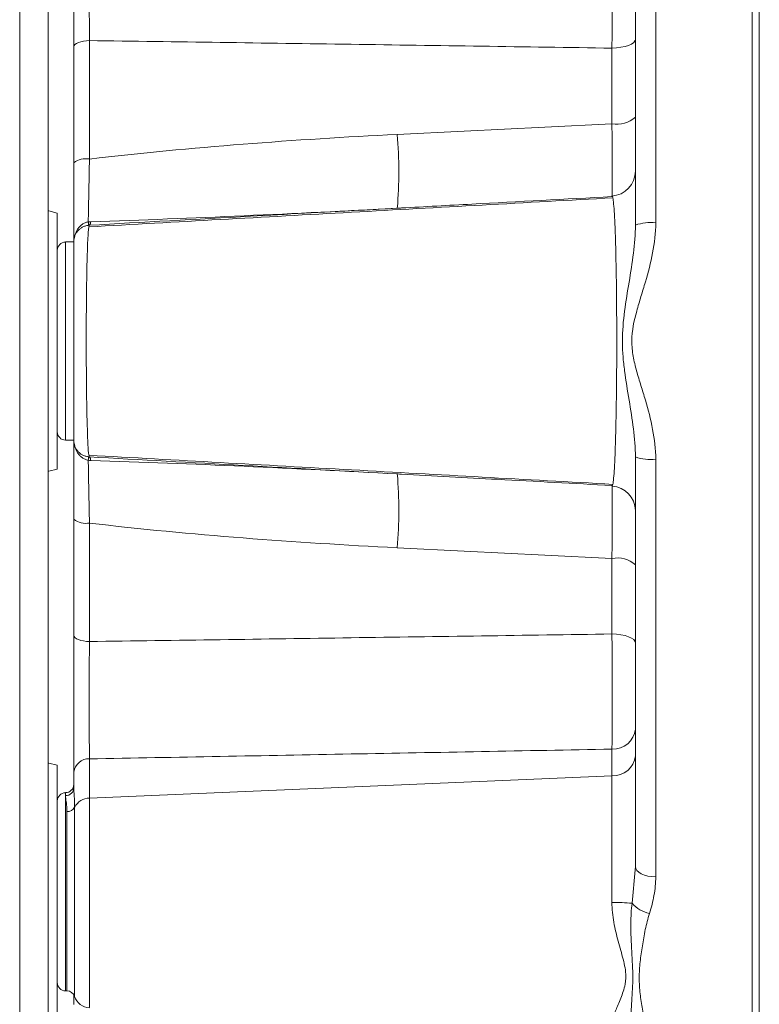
# Model space of a CAD drawing. Header units: millimetres. Extents: x 235 to 1725, y 540 to 2657.
# Tile 5 of 12: x 724 to 814, y 1764 to 1884. Entities that reach past the tile are written whole.
import ezdxf

# ---------------------------------------------------------------- set-up
doc = ezdxf.new("R2010")
doc.units = ezdxf.units.MM

msp = doc.modelspace()

# ---------------------------------------------------------------- linework, layer by layer
at = {"color": 7, "linetype": 'Continuous', "lineweight": 15}
for p, q in [((723.77, 1612.6), (723.77, 1995.03)), ((727.22, 1612.6), (727.22, 1995.03)), ((813.59, 1976.52), (813.59, 1712.73)), ((812.73, 1712.74), (812.73, 1963.9)), ((801.01, 1909.72), (801.01, 1858.98)), ((798.54, 1858.71), (798.54, 1908.48)), ((732.24, 1881.13), (732.24, 1866.74)), ((730.34, 1866.28), (730.34, 1880.37)), ((795.69, 1871.03), (795.69, 1880.21)), ((764.9, 1860.5), (767.06, 1860.62)), ((765.98, 1860.57), (769.6, 1860.77)), ((769.73, 1860.77), (769.62, 1860.76)), ((728.33, 1860.17), (728.33, 1844.62)), ((732.22, 1858.69), (732.17, 1858.45)), ((730.34, 1856.66), (729.33, 1856.66)), ((728.33, 1844.62), (728.33, 1829.07)), ((729.33, 1832.59), (730.34, 1832.59)), ((798.54, 1780.76), (798.54, 1830.53)), ((801.01, 1830.26), (801.01, 1779.52)), ((795.7, 1826.99), (795.8, 1827.22)), ((730.34, 1808.87), (730.34, 1822.96)), ((732.24, 1822.5), (732.24, 1808.11)), ((795.69, 1809.03), (795.69, 1818.22)), ((795.69, 1791.79), (795.69, 1795.04)), ((732.24, 1793.86), (732.24, 1789.1)), ((728.33, 1793.08), (728.33, 1777.71)), ((730.34, 1790.37), (730.34, 1792.24)), ((732.24, 1789.1), (795.69, 1791.79)), ((795.69, 1776.42), (795.69, 1791.79)), ((729.33, 1789.39), (729.33, 1781.43)), ((798.51, 1780.38), (798.54, 1780.76)), ((728.33, 1777.71), (728.33, 1762.34)), ((729.33, 1765.67), (729.49, 1765.67)), ((730.34, 1764.03), (730.34, 1765.21))]:
    msp.add_line(p, q, dxfattribs=at)
at = {"color": 8, "linetype": 'Continuous', "lineweight": 15}
for p, q in [((729.33, 1856.66), (729.33, 1832.59)), ((729.33, 1789.39), (729.33, 1789.74)), ((732.24, 1789.1), (732.24, 1763.63)), ((729.49, 1765.67), (729.49, 1787.44)), ((730.44, 1788), (730.44, 1764.99)), ((729.33, 1781.43), (729.33, 1765.67)), ((798.13, 1776.31), (798.51, 1780.38))]:
    msp.add_line(p, q, dxfattribs=at)
at = {"color": 7, "linetype": 'Continuous', "lineweight": 15, "flags": 128}
for points in [[(732.24, 1881.13), (731.86, 1881.11), (731.5, 1881.06), (731.18, 1880.99), (730.89, 1880.89), (730.65, 1880.78), (730.48, 1880.65), (730.37, 1880.52), (730.34, 1880.37)], [(798.54, 1881.28), (798.49, 1881.08), (798.33, 1880.88), (798.07, 1880.7), (797.72, 1880.54), (797.29, 1880.41), (796.79, 1880.31), (796.25, 1880.24), (795.69, 1880.21)], [(728.33, 1860.17), (727.31, 1860.43), (727.22, 1860.47)], [(727.22, 1828.77), (727.31, 1828.81), (728.33, 1829.07)], [(730.34, 1808.87), (730.37, 1808.73), (730.48, 1808.59), (730.65, 1808.46), (730.89, 1808.35), (731.18, 1808.25), (731.5, 1808.18), (731.86, 1808.13), (732.24, 1808.11)], [(795.69, 1809.03), (796.25, 1809), (796.79, 1808.93), (797.29, 1808.83), (797.72, 1808.7), (798.07, 1808.54), (798.33, 1808.36), (798.49, 1808.17), (798.54, 1807.96)], [(728.33, 1793.08), (727.31, 1793.34), (727.22, 1793.38)], [(798.54, 1780.76), (798.59, 1780.52), (798.73, 1780.29), (798.96, 1780.08), (799.26, 1779.89), (799.63, 1779.74), (800.06, 1779.62), (800.52, 1779.55), (801.01, 1779.52)]]:
    msp.add_lwpolyline(points, dxfattribs=at)
at = {"color": 7, "linetype": 'Continuous', "lineweight": 15}
for centre, radius, start, end in [((796.32, 1874.29), 3.32, 259.0738, 311.9619), ((718.88, 1865.11), 50.93, 355.1033, 5.2026), ((731.81, 1864.35), 2.43, 79.8252, 127.2274), ((795.53, 1865.25), 3.01, 272.7664, 0.6158), ((730.48, 1858.89), 1.63, 352.5927, 7.4073), ((731.77, 1859.13), 0.629, 315.1802, 359.0484), ((800.4, 1853.17), 5.85, 84.102, 108.5665), ((729.33, 1855.65), 1, 90, 180), ((729.33, 1833.59), 1, 180, 270), ((730.48, 1830.35), 1.63, 352.5927, 7.4073), ((731.77, 1830.11), 0.629, 0.9516, 44.8198), ((800.4, 1836.08), 5.85, 251.4335, 275.898), ((718.88, 1824.13), 50.93, 354.7974, 4.8967), ((769.62, 1828.4), 0.0754, 86.4654, 104.9729), ((795.53, 1823.99), 3.01, 0.9561, 86.7916), ((731.81, 1824.9), 2.43, 232.7726, 280.1748), ((796.32, 1814.95), 3.32, 48.0381, 100.9262), ((795.83, 1797.77), 2.73, 267.1726, 353.7243), ((732.15, 1792.04), 1.82, 87.1726, 173.7243), ((795.83, 1794.52), 2.73, 267.1726, 353.7243), ((729.33, 1788.74), 1, 90, 180), ((729.33, 1790.75), 1, 270, 0), ((729.35, 1790.38), 0.989, 269.1705, 359.1457), ((732.23, 1787.1), 1.99, 89.6191, 153.398), ((729.54, 1788.45), 1.01, 267.1159, 333.1379), ((795.87, 1753.2), 23.22, 84.4111, 90.4363), ((801.02, 1778.85), 3.85, 221.2913, 258.4378), ((729.33, 1766.67), 1, 180, 270), ((729.49, 1764.67), 1, 18.6964, 90), ((732.34, 1765.63), 2.01, 198.6964, 267)]:
    msp.add_arc(centre, radius, start, end, dxfattribs=at)
for points, knots in [([(730.34, 1880.37), (730.34, 1881.1), (730.34, 1882.58), (730.34, 1884.12), (730.34, 1885.68), (730.34, 1886.46), (730.34, 1887.99), (730.34, 1888.75), (730.34, 1889.88), (730.34, 1890.25), (730.34, 1890.98), (730.34, 1891.33), (730.34, 1892.38), (730.34, 1893.05), (730.34, 1894.01), (730.34, 1894.32), (730.34, 1894.92), (730.34, 1895.21), (730.34, 1896.03), (730.34, 1896.54), (730.34, 1897)], [0, 0, 0, 0, 0.125, 0.25, 0.25, 0.375, 0.375, 0.5, 0.5, 0.5625, 0.5625, 0.625, 0.625, 0.75, 0.75, 0.8125, 0.8125, 0.875, 0.875, 1, 1, 1, 1]), ([(732.24, 1895.38), (732.23, 1894.99), (732.23, 1894.55), (732.22, 1893.84), (732.22, 1893.6), (732.22, 1893.08), (732.22, 1892.82), (732.22, 1891.99), (732.21, 1891.42), (732.21, 1890.22), (732.21, 1889.6), (732.21, 1888.31), (732.21, 1887.66), (732.21, 1886.34), (732.22, 1885.68), (732.22, 1884.34), (732.23, 1883.02), (732.23, 1881.75), (732.24, 1881.13)], [0, 0, 0, 0, 0.125, 0.125, 0.1875, 0.1875, 0.25, 0.25, 0.375, 0.375, 0.5, 0.5, 0.625, 0.625, 0.75, 0.75, 0.875, 1, 1, 1, 1]), ([(795.69, 1880.21), (795.7, 1880.83), (795.7, 1881.46), (795.71, 1882.73), (795.72, 1883.38), (795.72, 1884.69), (795.73, 1885.35), (795.73, 1886.64), (795.73, 1887.28), (795.73, 1888.22), (795.73, 1888.53), (795.73, 1889.14), (795.73, 1889.44), (795.73, 1890.32), (795.72, 1890.88), (795.72, 1891.69), (795.72, 1891.95), (795.71, 1892.45), (795.71, 1892.69), (795.7, 1893.39), (795.7, 1893.82), (795.69, 1894.2)], [0, 0, 0, 0, 0.125, 0.125, 0.25, 0.25, 0.375, 0.375, 0.5, 0.5, 0.5625, 0.5625, 0.625, 0.625, 0.75, 0.75, 0.8125, 0.8125, 0.875, 0.875, 1, 1, 1, 1]), ([(795.69, 1880.21), (785.13, 1880.37), (774.57, 1880.52), (764.01, 1880.68), (753.42, 1880.83), (742.83, 1880.98), (732.24, 1881.13)], [0.00285725, 0.00285725, 0.00285725, 0.00285725, 0.03460203, 0.03460203, 0.03460203, 0.06643717, 0.06643717, 0.06643717, 0.06643717]), ([(795.69, 1862.17), (795.7, 1862.17), (795.71, 1862.22), (795.72, 1862.42), (795.72, 1862.58), (795.73, 1862.99), (795.73, 1863.25), (795.73, 1863.86), (795.73, 1864.21), (795.73, 1864.81), (795.73, 1865.02), (795.73, 1865.46), (795.73, 1865.69), (795.73, 1866.4), (795.73, 1866.91), (795.72, 1867.73), (795.72, 1868.01), (795.71, 1868.58), (795.71, 1868.88), (795.7, 1869.77), (795.7, 1870.39), (795.69, 1871.03)], [0, 0, 0, 0, 0.125, 0.125, 0.25, 0.25, 0.375, 0.375, 0.5, 0.5, 0.5625, 0.5625, 0.625, 0.625, 0.75, 0.75, 0.8125, 0.8125, 0.875, 0.875, 1, 1, 1, 1]), ([(732.24, 1866.74), (738.45, 1867.47), (744.67, 1868.05), (757.12, 1869.03), (763.36, 1869.42), (769.6, 1869.73)], [0, 0, 0, 0, 0.5, 0.5, 1, 1, 1, 1]), ([(730.34, 1856.7), (730.34, 1857.15), (730.34, 1857.7), (730.34, 1858.69), (730.34, 1859.05), (730.34, 1859.79), (730.34, 1860.18), (730.34, 1861.01), (730.34, 1861.44), (730.34, 1862.34), (730.34, 1862.81), (730.34, 1864.24), (730.34, 1865.24), (730.34, 1866.28)], [0, 0, 0, 0, 0.25, 0.25, 0.375, 0.375, 0.5, 0.5, 0.625, 0.625, 0.75, 0.75, 1, 1, 1, 1]), ([(732.24, 1866.74), (732.22, 1865.95), (732.21, 1865.18), (732.19, 1864.08), (732.18, 1863.73), (732.16, 1863.03), (732.16, 1862.68), (732.14, 1861.7), (732.13, 1861.1), (732.11, 1860.28), (732.11, 1860.02), (732.1, 1859.53), (732.1, 1859.31), (732.09, 1859.1)], [0, 0, 0, 0, 0.25, 0.25, 0.375, 0.375, 0.5, 0.5, 0.75, 0.75, 0.875, 0.875, 1, 1, 1, 1]), ([(795.8, 1862.03), (785.22, 1861.44), (764.02, 1860.27), (742.8, 1859.09), (732.16, 1858.5)], [0, 0, 0, 0, 0.498795, 1, 1, 1, 1]), ([(795.69, 1862.17), (790.02, 1861.87), (784.35, 1861.56), (778.68, 1861.26), (775.83, 1861.1), (772.99, 1860.95), (770.14, 1860.79)], [0.0028544, 0.0028544, 0.0028544, 0.0028544, 0.01991053, 0.01991053, 0.01991053, 0.02846581, 0.02846581, 0.02846581, 0.02846581]), ([(795.8, 1862.02), (795.76, 1862.14), (795.73, 1862.29), (795.69, 1862.24), (795.68, 1862.23)], [0, 0, 0, 0, 0.827786, 1, 1, 1, 1]), ([(764.88, 1860.51), (760.52, 1860.27), (749.64, 1859.67), (738.75, 1859.06), (732.22, 1858.69)], [0, 0, 0, 0, 0.400236, 1, 1, 1, 1]), ([(732.4, 1859.12), (738.61, 1859.32), (744.81, 1859.57), (757.22, 1860.12), (763.42, 1860.43), (769.62, 1860.76)], [0, 0, 0, 0, 0.5, 0.5, 1, 1, 1, 1]), ([(732.09, 1859.1), (731.96, 1859.08), (731.83, 1859.04), (731.58, 1858.93), (731.47, 1858.87), (731.25, 1858.71), (731.15, 1858.62), (730.96, 1858.43), (730.88, 1858.32), (730.73, 1858.1), (730.66, 1857.99), (730.55, 1857.75), (730.5, 1857.62), (730.42, 1857.36), (730.39, 1857.23), (730.35, 1856.97), (730.34, 1856.83), (730.34, 1856.7)], [0, 0, 0, 0, 0.125, 0.125, 0.25, 0.25, 0.375, 0.375, 0.5, 0.5, 0.625, 0.625, 0.75, 0.75, 0.875, 0.875, 1, 1, 1, 1]), ([(732.09, 1858.68), (731.96, 1858.66), (731.84, 1858.63), (731.59, 1858.56), (731.47, 1858.5), (731.25, 1858.38), (731.15, 1858.31), (730.96, 1858.16), (730.88, 1858.07), (730.72, 1857.89), (730.65, 1857.79), (730.57, 1857.63), (730.54, 1857.58), (730.49, 1857.48), (730.47, 1857.42), (730.41, 1857.26), (730.39, 1857.15), (730.35, 1856.93), (730.34, 1856.81), (730.34, 1856.7)], [0, 0, 0, 0, 0.125, 0.125, 0.25, 0.25, 0.375, 0.375, 0.5, 0.5, 0.625, 0.625, 0.6875, 0.6875, 0.75, 0.75, 0.875, 0.875, 1, 1, 1, 1]), ([(798.54, 1830.53), (798.54, 1831.67), (798.44, 1832.81), (798.15, 1835.12), (797.97, 1836.28), (797.58, 1838.62), (797.38, 1839.8), (797.15, 1841.59), (797.08, 1842.19), (796.99, 1843.4), (796.96, 1844.01), (796.96, 1845.85), (797.07, 1847.05), (797.38, 1849.44), (797.58, 1850.62), (797.97, 1852.96), (798.15, 1854.13), (798.44, 1856.43), (798.54, 1857.57), (798.54, 1858.71)], [0, 0, 0, 0, 0.125, 0.125, 0.25, 0.25, 0.375, 0.375, 0.4375, 0.4375, 0.5, 0.5, 0.625, 0.625, 0.75, 0.75, 0.875, 0.875, 1, 1, 1, 1]), ([(801.01, 1858.98), (801.01, 1857.75), (800.86, 1856.54), (800.41, 1854.15), (800.1, 1852.97), (799.58, 1851.21), (799.4, 1850.62), (799.04, 1849.45), (798.86, 1848.86), (798.37, 1847.08), (798.11, 1845.89), (798.11, 1844), (798.17, 1843.38), (798.38, 1842.17), (798.53, 1841.58), (798.85, 1840.39), (799.03, 1839.8), (799.39, 1838.63), (799.58, 1838.04), (800.1, 1836.27), (800.41, 1835.09), (800.86, 1832.7), (801.01, 1831.49), (801.01, 1830.26)], [0, 0, 0, 0, 0.125, 0.125, 0.25, 0.25, 0.3125, 0.3125, 0.375, 0.375, 0.5, 0.5, 0.5625, 0.5625, 0.625, 0.625, 0.6875, 0.6875, 0.75, 0.75, 0.875, 0.875, 1, 1, 1, 1]), ([(730.34, 1832.54), (730.34, 1832.54), (730.34, 1832.54), (730.34, 1832.54), (730.34, 1832.55), (730.34, 1832.59), (730.34, 1832.63), (730.34, 1832.83), (730.34, 1833.03), (730.34, 1833.47), (730.34, 1833.63), (730.34, 1834), (730.34, 1834.2), (730.34, 1834.63), (730.34, 1834.86), (730.34, 1835.36), (730.34, 1835.63), (730.34, 1836.48), (730.34, 1837.09), (730.34, 1838.09), (730.34, 1838.43), (730.34, 1839.15), (730.34, 1839.52), (730.34, 1840.63), (730.34, 1841.4), (730.34, 1842.6), (730.34, 1843), (730.34, 1843.81), (730.34, 1844.22), (730.34, 1845.45), (730.34, 1846.25), (730.34, 1847.43), (730.34, 1847.83), (730.34, 1848.6), (730.34, 1848.99), (730.34, 1850.11), (730.34, 1850.81), (730.34, 1851.81), (730.34, 1852.14), (730.34, 1852.76), (730.34, 1853.05), (730.34, 1853.89), (730.34, 1854.39), (730.34, 1855.27), (730.34, 1855.63), (730.34, 1856.06), (730.34, 1856.18), (730.34, 1856.39), (730.34, 1856.48), (730.34, 1856.61), (730.34, 1856.66), (730.34, 1856.69), (730.34, 1856.7), (730.34, 1856.7), (730.34, 1856.7), (730.34, 1856.7)], [0, 0, 0, 0, 0.015625, 0.015625, 0.03125, 0.03125, 0.0625, 0.0625, 0.125, 0.125, 0.15625, 0.15625, 0.1875, 0.1875, 0.21875, 0.21875, 0.25, 0.25, 0.3125, 0.3125, 0.34375, 0.34375, 0.375, 0.375, 0.4375, 0.4375, 0.46875, 0.46875, 0.5, 0.5, 0.5625, 0.5625, 0.59375, 0.59375, 0.625, 0.625, 0.6875, 0.6875, 0.71875, 0.71875, 0.75, 0.75, 0.8125, 0.8125, 0.875, 0.875, 0.90625, 0.90625, 0.9375, 0.9375, 0.96875, 0.96875, 0.984375, 0.984375, 1, 1, 1, 1]), ([(732.09, 1830.56), (731.96, 1830.58), (731.84, 1830.61), (731.59, 1830.69), (731.47, 1830.74), (731.25, 1830.86), (731.15, 1830.93), (730.96, 1831.08), (730.88, 1831.17), (730.72, 1831.36), (730.65, 1831.45), (730.57, 1831.61), (730.54, 1831.66), (730.49, 1831.77), (730.47, 1831.82), (730.41, 1831.98), (730.39, 1832.09), (730.35, 1832.31), (730.34, 1832.43), (730.34, 1832.54)], [0, 0, 0, 0, 0.125, 0.125, 0.25, 0.25, 0.375, 0.375, 0.5, 0.5, 0.625, 0.625, 0.6875, 0.6875, 0.75, 0.75, 0.875, 0.875, 1, 1, 1, 1]), ([(732.09, 1830.14), (731.96, 1830.17), (731.83, 1830.2), (731.58, 1830.31), (731.47, 1830.38), (731.25, 1830.53), (731.15, 1830.62), (730.96, 1830.81), (730.88, 1830.92), (730.73, 1831.14), (730.66, 1831.26), (730.55, 1831.5), (730.5, 1831.62), (730.42, 1831.88), (730.39, 1832.01), (730.35, 1832.27), (730.34, 1832.41), (730.34, 1832.54)], [0, 0, 0, 0, 0.125, 0.125, 0.25, 0.25, 0.375, 0.375, 0.5, 0.5, 0.625, 0.625, 0.75, 0.75, 0.875, 0.875, 1, 1, 1, 1]), ([(730.34, 1822.96), (730.34, 1824.01), (730.34, 1825), (730.34, 1826.43), (730.34, 1826.9), (730.34, 1827.8), (730.34, 1828.23), (730.34, 1829.06), (730.34, 1829.45), (730.34, 1830.2), (730.34, 1830.55), (730.34, 1831.54), (730.34, 1832.09), (730.34, 1832.54)], [0, 0, 0, 0, 0.25, 0.25, 0.375, 0.375, 0.5, 0.5, 0.625, 0.625, 0.75, 0.75, 1, 1, 1, 1]), ([(732.16, 1830.75), (742.8, 1830.15), (764.02, 1828.97), (785.22, 1827.8), (795.8, 1827.21)], [0, 0, 0, 0, 0.501208, 1, 1, 1, 1]), ([(732.17, 1830.8), (732.18, 1830.7), (732.19, 1830.59), (732.21, 1830.56), (732.22, 1830.55)], [0, 0, 0, 0, 0.790943, 1, 1, 1, 1]), ([(732.22, 1830.55), (738.45, 1830.2), (744.68, 1829.85), (757.14, 1829.16), (763.37, 1828.81), (769.6, 1828.48)], [0, 0, 0, 0, 0.5, 0.5, 1, 1, 1, 1]), ([(732.09, 1830.14), (732.1, 1829.73), (732.11, 1829.25), (732.12, 1828.43), (732.13, 1828.14), (732.14, 1827.53), (732.14, 1827.22), (732.16, 1826.24), (732.18, 1825.55), (732.21, 1824.06), (732.22, 1823.3), (732.24, 1822.5)], [0, 0, 0, 0, 0.25, 0.25, 0.375, 0.375, 0.5, 0.5, 0.75, 0.75, 1, 1, 1, 1]), ([(769.62, 1828.48), (763.42, 1828.81), (757.22, 1829.12), (744.81, 1829.68), (738.61, 1829.92), (732.4, 1830.12)], [0, 0, 0, 0, 0.5, 0.5, 1, 1, 1, 1]), ([(770.14, 1828.45), (774.03, 1828.24), (777.91, 1828.03), (781.8, 1827.82), (786.43, 1827.57), (791.06, 1827.32), (795.69, 1827.07)], [0.00052452, 0.00052452, 0.00052452, 0.00052452, 0.0122076, 0.0122076, 0.0122076, 0.02613593, 0.02613593, 0.02613593, 0.02613593]), ([(795.69, 1818.22), (795.7, 1818.85), (795.7, 1819.47), (795.71, 1820.66), (795.72, 1821.23), (795.73, 1822.33), (795.73, 1822.84), (795.73, 1823.79), (795.73, 1824.22), (795.73, 1824.82), (795.73, 1825.01), (795.73, 1825.37), (795.73, 1825.53), (795.73, 1825.99), (795.73, 1826.24), (795.72, 1826.56), (795.72, 1826.65), (795.72, 1826.8), (795.71, 1826.87), (795.71, 1827.02), (795.7, 1827.07), (795.69, 1827.07)], [0, 0, 0, 0, 0.125, 0.125, 0.25, 0.25, 0.375, 0.375, 0.5, 0.5, 0.5625, 0.5625, 0.625, 0.625, 0.75, 0.75, 0.8125, 0.8125, 0.875, 0.875, 1, 1, 1, 1]), ([(769.6, 1819.51), (763.36, 1819.82), (757.12, 1820.21), (744.67, 1821.19), (738.45, 1821.77), (732.24, 1822.5)], [0, 0, 0, 0, 0.5, 0.5, 1, 1, 1, 1]), ([(730.34, 1792.24), (730.34, 1792.7), (730.34, 1793.71), (730.34, 1794.9), (730.34, 1796.19), (730.34, 1796.86), (730.34, 1798.25), (730.34, 1798.98), (730.34, 1800.11), (730.34, 1800.49), (730.34, 1801.25), (730.34, 1801.63), (730.34, 1802.78), (730.34, 1803.56), (730.34, 1804.73), (730.34, 1805.12), (730.34, 1805.89), (730.34, 1806.27), (730.34, 1807.4), (730.34, 1808.14), (730.34, 1808.87)], [0, 0, 0, 0, 0.125, 0.25, 0.25, 0.375, 0.375, 0.5, 0.5, 0.5625, 0.5625, 0.625, 0.625, 0.75, 0.75, 0.8125, 0.8125, 0.875, 0.875, 1, 1, 1, 1]), ([(732.24, 1808.11), (742.83, 1808.26), (753.42, 1808.41), (764.01, 1808.57), (774.57, 1808.72), (785.13, 1808.87), (795.69, 1809.03)], [0.00190489, 0.00190489, 0.00190489, 0.00190489, 0.03374003, 0.03374003, 0.03374003, 0.06548481, 0.06548481, 0.06548481, 0.06548481]), ([(795.69, 1795.04), (795.7, 1795.43), (795.7, 1795.85), (795.71, 1796.78), (795.72, 1797.28), (795.72, 1798.35), (795.73, 1798.92), (795.73, 1800.09), (795.73, 1800.69), (795.73, 1801.64), (795.73, 1801.96), (795.73, 1802.6), (795.73, 1802.92), (795.73, 1803.89), (795.72, 1804.54), (795.72, 1805.52), (795.72, 1805.85), (795.71, 1806.5), (795.71, 1806.83), (795.7, 1807.79), (795.7, 1808.41), (795.69, 1809.03)], [0, 0, 0, 0, 0.125, 0.125, 0.25, 0.25, 0.375, 0.375, 0.5, 0.5, 0.5625, 0.5625, 0.625, 0.625, 0.75, 0.75, 0.8125, 0.8125, 0.875, 0.875, 1, 1, 1, 1]), ([(732.24, 1808.11), (732.23, 1807.49), (732.23, 1806.86), (732.22, 1805.89), (732.22, 1805.56), (732.22, 1804.9), (732.22, 1804.56), (732.22, 1803.56), (732.21, 1802.9), (732.21, 1801.58), (732.21, 1800.93), (732.21, 1799.64), (732.21, 1799.02), (732.21, 1797.82), (732.22, 1797.24), (732.22, 1796.14), (732.23, 1795.12), (732.23, 1794.25), (732.24, 1793.86)], [0, 0, 0, 0, 0.125, 0.125, 0.1875, 0.1875, 0.25, 0.25, 0.375, 0.375, 0.5, 0.5, 0.625, 0.625, 0.75, 0.75, 0.875, 1, 1, 1, 1]), ([(795.69, 1795.04), (785.13, 1794.84), (774.57, 1794.64), (764.01, 1794.45), (753.42, 1794.25), (742.83, 1794.05), (732.24, 1793.86)], [0.00285772, 0.00285772, 0.00285772, 0.00285772, 0.03460773, 0.03460773, 0.03460773, 0.06644834, 0.06644834, 0.06644834, 0.06644834]), ([(730.34, 1790.37), (730.34, 1790.07), (730.37, 1789.72), (730.42, 1788.93), (730.44, 1788.49), (730.44, 1788)], [0, 0, 0, 0, 0.5, 0.5, 1, 1, 1, 1]), ([(729.49, 1787.44), (729.49, 1787.67), (729.49, 1787.89), (729.46, 1788.28), (729.44, 1788.46), (729.38, 1788.95), (729.33, 1789.21), (729.33, 1789.39)], [0, 0, 0, 0, 0.25, 0.25, 0.5, 0.5, 1, 1, 1, 1]), ([(801.01, 1779.52), (801.01, 1778.75), (800.93, 1778), (800.66, 1776.53), (800.48, 1775.8), (800.25, 1775.08)], [0, 0, 0, 0, 0.5, 0.5, 1, 1, 1, 1]), ([(795.69, 1761.6), (795.69, 1761.91), (795.78, 1762.27), (796.06, 1763.07), (796.25, 1763.52), (796.55, 1764.25), (796.66, 1764.5), (796.87, 1765.03), (796.97, 1765.3), (797.15, 1765.87), (797.23, 1766.16), (797.32, 1766.63), (797.34, 1766.79), (797.37, 1767.11), (797.38, 1767.28), (797.38, 1768.12), (797.23, 1768.8), (796.87, 1770.22), (796.65, 1770.94), (796.25, 1772.45), (796.06, 1773.21), (795.85, 1774.39), (795.8, 1774.79), (795.71, 1775.6), (795.69, 1776.01), (795.69, 1776.42)], [0, 0, 0, 0, 0.125, 0.125, 0.25, 0.25, 0.3125, 0.3125, 0.375, 0.375, 0.4375, 0.4375, 0.46875, 0.46875, 0.5, 0.5, 0.625, 0.625, 0.75, 0.75, 0.875, 0.875, 0.9375, 0.9375, 1, 1, 1, 1]), ([(798.13, 1760.23), (798.03, 1760.7), (797.99, 1761.22), (797.98, 1762.31), (798, 1762.88), (798.07, 1764.08), (798.11, 1764.7), (798.19, 1765.99), (798.22, 1766.65), (798.22, 1768.02), (798.19, 1768.72), (798.11, 1770.15), (798.07, 1770.88), (798, 1772.37), (797.98, 1773.14), (797.99, 1774.31), (798, 1774.7), (798.04, 1775.5), (798.08, 1775.9), (798.13, 1776.31)], [0, 0, 0, 0, 0.125, 0.125, 0.25, 0.25, 0.375, 0.375, 0.5, 0.5, 0.625, 0.625, 0.75, 0.75, 0.875, 0.875, 0.9375, 0.9375, 1, 1, 1, 1]), ([(800.25, 1775.08), (800.04, 1774.43), (799.88, 1773.77), (799.61, 1772.45), (799.49, 1771.8), (799.28, 1770.49), (799.19, 1769.83), (799.05, 1768.53), (799.01, 1767.88), (799.01, 1766.59), (799.05, 1765.95), (799.19, 1764.69), (799.28, 1764.06), (799.49, 1762.82), (799.61, 1762.2), (799.88, 1760.98), (800.04, 1760.38), (800.25, 1759.78)], [0, 0, 0, 0, 0.125, 0.125, 0.25, 0.25, 0.375, 0.375, 0.5, 0.5, 0.625, 0.625, 0.75, 0.75, 0.875, 0.875, 1, 1, 1, 1])]:
    msp.add_open_spline(points, degree=3, knots=knots, dxfattribs=at)
for points in [[(769.6, 1869.73), (778.29, 1870.16), (786.99, 1870.6), (795.69, 1871.03)], [(769.62, 1860.76), (769.79, 1860.77), (769.97, 1860.78), (770.14, 1860.79)], [(732.09, 1859.1), (732.19, 1859.11), (732.3, 1859.12), (732.4, 1859.12)], [(732.22, 1858.69), (732.17, 1858.69), (732.13, 1858.68), (732.09, 1858.68)], [(732.09, 1830.56), (732.13, 1830.56), (732.17, 1830.56), (732.22, 1830.55)], [(732.4, 1830.12), (732.3, 1830.12), (732.19, 1830.13), (732.09, 1830.14)], [(770.14, 1828.45), (769.97, 1828.46), (769.79, 1828.47), (769.62, 1828.48)], [(795.69, 1818.22), (786.99, 1818.65), (778.29, 1819.08), (769.6, 1819.51)]]:
    msp.add_open_spline(points, degree=3, dxfattribs=at)
at = {"color": 8, "linetype": 'Continuous', "lineweight": 15}
for points, knots in [([(795.8, 1827.22), (795.8, 1827.22), (795.83, 1827.3), (795.9, 1827.92), (795.99, 1829.09), (796.06, 1830.56), (796.12, 1832.29), (796.17, 1834.29), (796.22, 1836.84), (796.26, 1839.65), (796.27, 1842.57), (796.28, 1845.58), (796.26, 1848.53), (796.24, 1851.39), (796.19, 1854.03), (796.14, 1856.43), (796.07, 1858.46), (795.99, 1860.14), (795.9, 1861.3), (795.83, 1861.93), (795.8, 1862.01), (795.8, 1862.02)], [0, 0, 0, 0, 0.00179, 0.062557, 0.121691, 0.18253, 0.22022, 0.279224, 0.339951, 0.398956, 0.459707, 0.518565, 0.579161, 0.637975, 0.698517, 0.757348, 0.817885, 0.876838, 0.937482, 0.996555, 1, 1, 1, 1]), ([(732.17, 1858.45), (732.16, 1858.43), (732.13, 1858.31), (732.08, 1857.7), (732.02, 1856.64), (731.97, 1855.19), (731.93, 1853.47), (731.89, 1851.48), (731.87, 1849.32), (731.85, 1847), (731.85, 1844.72), (731.85, 1842.43), (731.87, 1840.2), (731.89, 1838.03), (731.92, 1836.02), (731.97, 1834.27), (732.02, 1832.79), (732.07, 1831.67), (732.12, 1830.99), (732.16, 1830.84), (732.17, 1830.8)], [0, 0, 0, 0, 0.017205, 0.076686, 0.137929, 0.197404, 0.258611, 0.318131, 0.379372, 0.438828, 0.499985, 0.553849, 0.613143, 0.674129, 0.733412, 0.794397, 0.853706, 0.914733, 0.974141, 1, 1, 1, 1])]:
    msp.add_open_spline(points, degree=3, knots=knots, dxfattribs=at)

doc.saveas('drawing.dxf')
